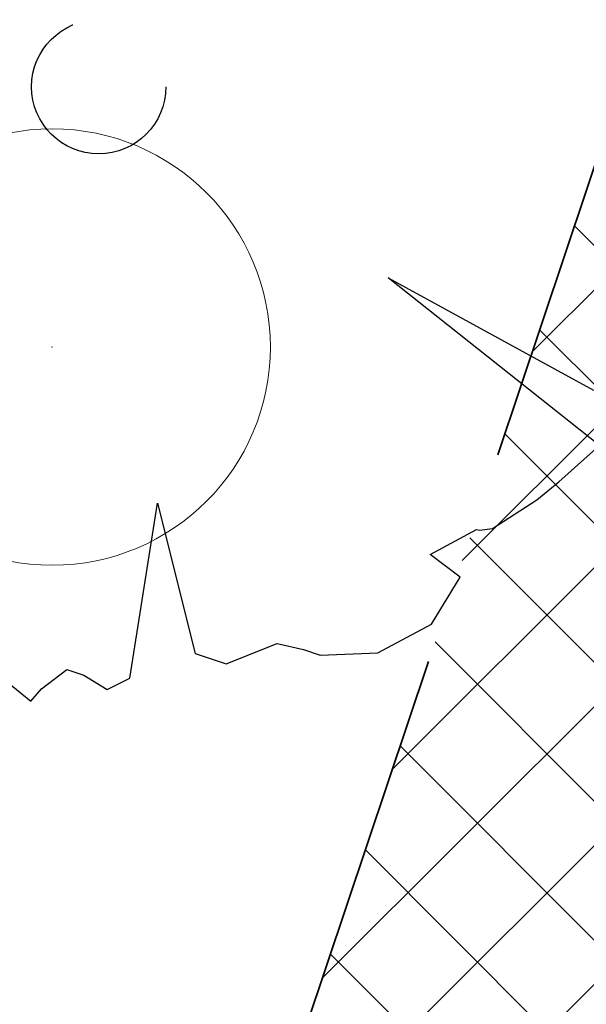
# Model space of a CAD drawing. Header units: metres. Extents: x 6599594 to 6600699, y 5687867 to 5691114.
# Tile 215 of 256: x 6599965.41 to 6599966.71, y 5688924.93 to 5688927.19. Entities that reach past the tile are written whole.
import ezdxf

# ---------------------------------------------------------------- set-up
doc = ezdxf.new("R2010")
doc.units = ezdxf.units.M
doc.header["$MEASUREMENT"] = 0
doc.linetypes.add('1', pattern=[0])
doc.linetypes.add('BUG', pattern=[1.5, 1, -0.5])
doc.layers.get('0').update_dxf_attribs({"color": 253, "linetype": 'CONTINUOUS', "lineweight": 13})
for name, color, linetype, lineweight in [('_kolor chodnik', 50, '1', 5), ('_kolor jezdnia', 4, '1', 0), ('_kolor pobocze', 211, '1', 5), ('_kolor zjazdy kostka', 7, '1', 5), ('_kolor ścieżka @ 1', 10, '1', 0), ('_nasadzenia', 72, 'BUG', 30), ('_obrzeze', 10, 'BUG', 35), ('OT_ZagospodarowanieTerenu', 7, 'CONTINUOUS', 0)]:
    doc.layers.add(name, color=color, linetype=linetype, lineweight=lineweight)
doc.layers.add('RS-drzewa projektowane', color=7, linetype='CONTINUOUS')
pattern_1 = [(45, (0, 0), (-0.1414213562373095, 0.1414213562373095), []), (135, (0, 0), (-0.1414213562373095, -0.1414213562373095), [])]

# ---------------------------------------------------------------- blocks, each defined once
blk = doc.blocks.new('d2')
at = {"layer": '_nasadzenia'}
for p, q in [((-293018.340181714, 28213.73353405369), (-293017.6313377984, 28213.34606689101)), ((-293017.6100354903, 28213.15411214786), (-293018.340181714, 28213.73353405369)), ((-293017.7507446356, 28213.02837527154), (-293017.6100354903, 28213.15411214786)), ((-293017.8259620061, 28212.96716830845), (-293017.7507446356, 28213.02837527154)), ((-293017.9794749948, 28212.86753276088), (-293017.8259620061, 28212.96716830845)), ((-293019.2314686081, 28212.35019368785), (-293019.1358041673, 28212.95519975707)), ((-293019.1358041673, 28212.95519975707), (-293019.0065527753, 28212.43629629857)), ((-293018.1946652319, 28212.7781072), (-293018.0347503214, 28212.86469208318)), ((-293018.0347503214, 28212.86469208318), (-293018.0250247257, 28212.86136913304)), ((-293018.0250247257, 28212.86136913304), (-293017.9794749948, 28212.86753276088)), ((-293018.0912527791, 28212.69932094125), (-293018.1946652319, 28212.7781072)), ((-293018.1899812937, 28212.53751388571), (-293018.0912527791, 28212.69932094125)), ((-293018.3759947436, 28212.43811947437), (-293018.1899812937, 28212.53751388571)), ((-293018.8995712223, 28212.3997438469), (-293018.7235287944, 28212.46995511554)), ((-293018.7235287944, 28212.46995511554), (-293018.6326747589, 28212.4497762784)), ((-293019.0065527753, 28212.43629629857), (-293018.8995712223, 28212.3997438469)), ((-293018.6326747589, 28212.4497762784), (-293018.5743211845, 28212.42983857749)), ((-293018.5743211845, 28212.42983857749), (-293018.3759947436, 28212.43811947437)), ((-293019.5372674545, 28212.31345305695), (-293019.4490008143, 28212.38106478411)), ((-293019.4490008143, 28212.38106478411), (-293019.3906472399, 28212.3611270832)), ((-293019.3906472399, 28212.3611270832), (-293019.3097642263, 28212.31176510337)), ((-293019.3097642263, 28212.31176510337), (-293019.2314686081, 28212.35019368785)), ((-293019.6670238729, 28212.34692369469), (-293019.5733370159, 28212.2714603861)), ((-293019.5733370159, 28212.2714603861), (-293019.5372674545, 28212.31345305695))]:
    blk.add_line(p, q, dxfattribs=at)
blk.add_circle((-293019.3393299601, 28214.3936584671), 0.2317757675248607, dxfattribs=at)
blk = doc.blocks.new('230')
at = {"color": 0, "linetype": 'Continuous', "lineweight": 18}
blk.add_circle((0, 0), 1, dxfattribs=at)

msp = doc.modelspace()

# ---------------------------------------------------------------- hatches: boundary and pattern name
at = {"layer": '_kolor chodnik'}
h = msp.add_hatch(dxfattribs=at)
h.set_pattern_fill('ANSI37', color=256, scale=1.6)
h.set_pattern_definition(pattern_1)
h.paths.add_polyline_path([(6599849.938171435, 5688542.085872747), (6599852.232147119, 5688548.938742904), (6599853.573135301, 5688548.489851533), (6599853.827082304, 5688549.248475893), (6599851.793849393, 5688549.929093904), (6599849.895278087, 5688548.982823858), (6599847.823506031, 5688542.793750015)])
edge = h.paths.add_edge_path()
edge.add_line((6600018.106075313, 5689087.454911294), (6600022.42781917, 5689091.229234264))
edge.add_line((6600022.42781917, 5689091.229234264), (6600020.233254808, 5689093.742094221))
edge.add_line((6600020.233254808, 5689093.742094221), (6600017.159471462, 5689091.057656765))
edge.add_arc((6600023.275194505, 5689085.385140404), 8.34143334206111, 137.1531558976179, 148.8016577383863)
edge.add_line((6600016.140105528, 5689089.706021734), (6600018.106075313, 5689087.454911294))
h.paths.add_polyline_path([(6600038.501784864, 5689187.59229436), (6600037.906968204, 5689187.700586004), (6600037.638296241, 5689186.224843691), (6600038.240083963, 5689186.115282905)])
h.paths.add_polyline_path([(6600069.098302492, 5689360.276020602), (6600068.321239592, 5689360.413462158), (6600068.064048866, 5689358.936495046), (6600068.836639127, 5689358.799546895)])
h.paths.add_polyline_path([(6600082.393785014, 5689362.950258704), (6600082.941124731, 5689366.103121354), (6600081.481377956, 5689366.361351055), (6600080.923159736, 5689363.210828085)])
h.paths.add_polyline_path([(6600074.022236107, 5689388.065861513), (6600072.983907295, 5689388.249860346), (6600072.723374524, 5689386.772538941), (6600073.760538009, 5689386.588865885)])
h.paths.add_polyline_path([(6600105.602402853, 5689486.45426531), (6600106.738797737, 5689489.760539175), (6600105.28818975, 5689490.281952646), (6600104.132785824, 5689486.965912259)])
h.paths.add_polyline_path([(6600132.519778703, 5689678.737346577), (6600131.636986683, 5689678.922259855), (6600131.330470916, 5689677.453953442), (6600132.212256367, 5689677.269208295)])
h.paths.add_polyline_path([(6600156.649397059, 5689798.7449027), (6600156.48800471, 5689797.95886096), (6600157.450195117, 5689797.757316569), (6600157.615023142, 5689798.542205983)])
h.paths.add_polyline_path([(6600189.055358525, 5689948.643107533), (6600187.902868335, 5689948.884512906), (6600187.600024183, 5689947.417400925), (6600188.748131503, 5689947.176379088)])
edge = h.paths.add_edge_path()
edge.add_line((6600204.459383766, 5690032.969035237), (6600204.153258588, 5690031.227801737))
edge.add_arc((6600202.328347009, 5690027.299936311), 4.331100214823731, 41.853001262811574, 65.08011546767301, ccw=False)
edge.add_arc((6600032.903931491, 5690051.979071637), 174.020003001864, 352.8070218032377, 353.495463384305)
edge.add_arc((6600202.372679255, 5690027.343587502), 5.999999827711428, 55.12102442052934, 69.64815978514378)
edge = h.paths.add_edge_path()
edge.add_line((6600205.046027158, 5690040.265402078), (6600204.972740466, 5690038.483452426))
edge.add_arc((6600203.986269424, 5690044.401803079), 5.999999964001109, 279.4630688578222, 294.9140560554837)
edge.add_line((6600206.513819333, 5690038.960158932), (6600206.607027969, 5690041.030672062))
edge.add_arc((6600203.986269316, 5690044.401803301), 4.270000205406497, 284.3702444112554, 307.86193139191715, ccw=False)
edge = h.paths.add_edge_path()
edge.add_arc((6600203.547470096, 5690044.558759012), 6.446878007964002, 324.43500910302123, 356.20133685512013, ccw=False)
edge.add_arc((6600203.986269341, 5690044.401803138), 6.000000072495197, 323.2169970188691, 357.4193489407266)
h.paths.add_polyline_path([(6600208.910055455, 5690121.713696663), (6600208.146285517, 5690121.748120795), (6600207.125602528, 5690121.794124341), (6600209.971605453, 5690121.665851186)])
edge = h.paths.add_edge_path()
edge.add_line((6600238.769818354, 5690481.648294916), (6600240.338176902, 5690490.87374652))
edge.add_line((6600240.338176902, 5690490.87374652), (6600241.251295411, 5690510.829461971))
edge.add_line((6600241.251295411, 5690510.829461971), (6600239.524022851, 5690510.928942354))
edge.add_line((6600239.524022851, 5690510.928942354), (6600238.633343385, 5690491.167757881))
edge.add_line((6600238.633343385, 5690491.167757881), (6600234.579716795, 5690467.661262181))
edge.add_line((6600234.579716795, 5690467.661262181), (6600234.449796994, 5690464.966873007))
edge.add_arc((6600242.443669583, 5690464.607462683), 8.001948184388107, 177.4256737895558, 268.2543056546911)
edge.add_line((6600242.199903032, 5690456.609228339), (6600242.216657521, 5690457.359274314))
edge.add_line((6600242.216657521, 5690457.359274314), (6600242.305257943, 5690458.836738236))
edge.add_arc((6600242.444504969, 5690464.607952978), 5.772894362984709, 177.0298084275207, 268.6178439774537, ccw=False)
edge.add_line((6600236.679365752, 5690464.907083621), (6600236.951876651, 5690470.95443634))
edge.add_line((6600236.951876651, 5690470.95443634), (6600238.15078669, 5690478.210832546))
edge.add_line((6600238.15078669, 5690478.210832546), (6600238.769818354, 5690481.648294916))
h.paths.add_polyline_path([(6600238.769818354, 5690481.648294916), (6600238.15078669, 5690478.210832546), (6600239.670056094, 5690477.930590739), (6600240.266710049, 5690481.376366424)])
edge = h.paths.add_edge_path()
edge.add_line((6600223.366500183, 5690460.339976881), (6600223.278629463, 5690457.997544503))
edge.add_arc((6600220.967166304, 5690465.656339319), 7.999999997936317, 286.7940807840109, 300.2738222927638)
edge.add_line((6600225.000231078, 5690458.747331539), (6600225.240084, 5690461.623695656))
edge.add_arc((6600221.105749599, 5690465.648640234), 5.76999998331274, 293.06724424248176, 315.7681070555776, ccw=False)
edge = h.paths.add_edge_path()
edge.add_arc((6600220.025145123, 5690444.676291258), 5.770000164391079, 37.996647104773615, 59.94382588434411, ccw=False)
edge.add_line((6600224.572175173, 5690448.22839199), (6600224.817793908, 5690451.081798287))
edge.add_arc((6600220.025145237, 5690444.676291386), 7.999999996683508, 53.19588653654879, 68.15166733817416)
edge.add_line((6600223.00235276, 5690452.101669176), (6600222.91504296, 5690449.670427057))
edge = h.paths.add_edge_path()
edge.add_arc((6600221.105749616, 5690465.648640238), 7.999999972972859, 328.0222308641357, 357.0132597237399)
edge.add_line((6600229.094882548, 5690465.23180147), (6600229.218816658, 5690467.593604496))
edge.add_line((6600229.218816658, 5690467.593604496), (6600228.218919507, 5690467.645774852))
edge.add_line((6600228.218919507, 5690467.645774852), (6600227.891778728, 5690461.411918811))
h.paths.add_polyline_path([(6600200.980142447, 5690012.236744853), (6600202.317278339, 5690011.956662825), (6600202.522293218, 5690012.935421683), (6600201.182321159, 5690013.216097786)])
h.paths.add_polyline_path([(6600196.457878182, 5689983.98337835), (6600195.202332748, 5689984.246370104), (6600194.899091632, 5689982.777335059), (6600196.150355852, 5689982.515240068)])
edge = h.paths.add_edge_path()
edge.add_line((6600112.305909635, 5689517.991018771), (6600112.691041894, 5689519.807934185))
edge.add_line((6600112.691041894, 5689519.807934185), (6600113.245521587, 5689522.423769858))
edge.add_line((6600113.245521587, 5689522.423769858), (6600111.553124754, 5689522.782507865))
edge.add_line((6600111.553124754, 5689522.782507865), (6600107.405864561, 5689503.21722655))
edge.add_line((6600107.405864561, 5689503.21722655), (6600099.494506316, 5689480.361667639))
edge.add_line((6600099.494506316, 5689480.361667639), (6600099.182814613, 5689478.891218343))
edge.add_arc((6600107.008997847, 5689477.232359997), 8.000059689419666, 168.0325629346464, 257.7529108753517)
edge.add_line((6600105.311960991, 5689469.414366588), (6600105.784990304, 5689471.593619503))
edge.add_arc((6600107.008927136, 5689477.232314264), 5.769999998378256, 168.0321375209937, 257.7533362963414, ccw=False)
edge.add_line((6600101.364343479, 5689478.42879883), (6600101.647245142, 5689479.76342708))
edge.add_line((6600101.647245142, 5689479.76342708), (6600104.132785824, 5689486.965912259))
edge.add_line((6600104.132785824, 5689486.965912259), (6600105.28818975, 5689490.281952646))
edge.add_line((6600105.28818975, 5689490.281952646), (6600108.240043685, 5689498.809726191))
edge.add_line((6600108.240043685, 5689498.809726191), (6600112.305909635, 5689517.991018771))
h.paths.add_polyline_path([(6600136.009573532, 5689645.499114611), (6600138.333647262, 5689645.012304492), (6600138.661671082, 5689646.578318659), (6600134.869459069, 5689647.372651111)])
at = {"layer": '_kolor jezdnia'}
h = msp.add_hatch(dxfattribs=at)
h.set_pattern_fill('ANSI37', color=4, scale=3.5)
h.set_pattern_definition([(45, (0, 0), (-0.3093592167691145, 0.3093592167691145), []), (135, (0, 0), (-0.3093592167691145, -0.3093592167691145), [])])
edge = h.paths.add_edge_path()
edge.add_line((6599833.066047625, 5688539.933393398), (6599850.649511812, 5688527.983462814))
edge.add_arc((6599857.337592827, 5688536.653968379), 10.95025544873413, 169.5012687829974, 232.3548431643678, ccw=False)
edge.add_arc((6599858.085851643, 5688536.618142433), 11.69295282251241, 162.2507788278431, 169.9967502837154, ccw=False)
edge.add_line((6599846.949484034, 5688540.182754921), (6599847.823506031, 5688542.793750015))
edge.add_line((6599847.823506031, 5688542.793750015), (6599849.895278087, 5688548.982823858))
edge.add_line((6599849.895278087, 5688548.982823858), (6599852.434748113, 5688556.56906746))
edge.add_line((6599852.434748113, 5688556.56906746), (6599928.48625871, 5688783.760284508))
edge.add_line((6599928.48625871, 5688783.760284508), (6599931.025728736, 5688791.34652811))
edge.add_line((6599931.025728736, 5688791.34652811), (6599996.657773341, 5688987.411326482))
edge.add_line((6599996.657773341, 5688987.411326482), (6599999.197243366, 5688994.997570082))
edge.add_line((6599999.197243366, 5688994.997570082), (6600021.930100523, 5689062.908193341))
edge.add_line((6600021.930100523, 5689062.908193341), (6600017.620224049, 5689067.371531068))
edge.add_line((6600017.620224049, 5689067.371531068), (6600016.714558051, 5689064.654078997))
edge.add_line((6600016.714558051, 5689064.654078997), (6600012.423620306, 5689051.835617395))
edge.add_line((6600012.423620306, 5689051.835617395), (6600009.884150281, 5689044.249373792))
edge.add_line((6600009.884150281, 5689044.249373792), (6599977.53516164, 5688947.612159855))
edge.add_line((6599977.53516164, 5688947.612159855), (6599974.995691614, 5688940.025916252))
edge.add_line((6599974.995691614, 5688940.025916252), (6599942.096912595, 5688841.746295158))
edge.add_line((6599942.096912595, 5688841.746295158), (6599939.557442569, 5688834.160051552))
edge.add_line((6599939.557442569, 5688834.160051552), (6599882.679288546, 5688664.246042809))
edge.add_line((6599882.679288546, 5688664.246042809), (6599880.139818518, 5688656.659799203))
edge.add_line((6599880.139818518, 5688656.659799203), (6599852.46454386, 5688573.984527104))
edge.add_line((6599852.46454386, 5688573.984527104), (6599842.470137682, 5688544.127903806))
edge.add_arc((6599835.706422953, 5688546.652910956), 7.219660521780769, 248.5480913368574, 339.52856074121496, ccw=False)
h.paths.add_polyline_path([(6600044.653202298, 5689172.271628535), (6600046.276244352, 5689181.431901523), (6600047.759199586, 5689189.801539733), (6600051.0603021, 5689208.432603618), (6600052.368792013, 5689215.817578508), (6600054.808584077, 5689229.587499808), (6600056.11707399, 5689236.972474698), (6600057.346666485, 5689243.912161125), (6600058.655146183, 5689251.297078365), (6600058.831439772, 5689252.292060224), (6600060.098987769, 5689259.445963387), (6600060.139929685, 5689259.677035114), (6600061.407468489, 5689266.830886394), (6600072.329030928, 5689328.470998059), (6600073.637511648, 5689335.855921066), (6600077.337304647, 5689356.73715072), (6600078.820259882, 5689365.106788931), (6600081.142794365, 5689378.214921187), (6600082.538516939, 5689386.092227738), (6600095.187867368, 5689457.483787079), (6600091.082877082, 5689465.8405575), (6600089.043088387, 5689454.328211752), (6600087.870641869, 5689447.711051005), (6600087.560133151, 5689445.958573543), (6600086.562151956, 5689440.326076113), (6600082.433200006, 5689417.022719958), (6600080.95024477, 5689408.65308175), (6600077.202698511, 5689387.502337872), (6600075.719743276, 5689379.132699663), (6600073.469199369, 5689366.430874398), (6600071.986244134, 5689358.061236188), (6600069.98686466, 5689346.776955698), (6600068.591142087, 5689338.899649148), (6600065.559290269, 5689321.78820693), (6600064.163567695, 5689313.910900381), (6600059.719426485, 5689288.828650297), (6600058.323703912, 5689280.951343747), (6600057.563846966, 5689276.662793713), (6600056.168124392, 5689268.785487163), (6600054.804920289, 5689261.091711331), (6600053.409197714, 5689253.21440478), (6600053.264817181, 5689252.399536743), (6600051.869094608, 5689244.522230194), (6600051.183555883, 5689240.653124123), (6600049.787833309, 5689232.775817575), (6600046.593849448, 5689214.749319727), (6600045.198126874, 5689206.872013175), (6600044.41754409, 5689202.466488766), (6600042.934588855, 5689194.096850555), (6600036.429952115, 5689157.38538759), (6600034.946996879, 5689149.01574938), (6600030.579776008, 5689124.367629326), (6600027.529365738, 5689107.151445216), (6600024.895072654, 5689094.014582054), (6600030.583685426, 5689094.264316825), (6600032.945013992, 5689106.191885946), (6600043.170247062, 5689163.901990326)])
edge = h.paths.add_edge_path()
edge.add_line((6600111.106812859, 5689535.144351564), (6600111.256844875, 5689535.85214863))
edge.add_line((6600111.256844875, 5689535.85214863), (6600112.915748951, 5689543.678261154))
edge.add_line((6600112.915748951, 5689543.678261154), (6600117.304772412, 5689564.384094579))
edge.add_line((6600117.304772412, 5689564.384094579), (6600119.067357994, 5689572.699339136))
edge.add_line((6600119.067357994, 5689572.699339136), (6600120.087667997, 5689577.512794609))
edge.add_line((6600120.087667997, 5689577.512794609), (6600121.642890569, 5689584.849775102))
edge.add_line((6600121.642890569, 5689584.849775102), (6600128.436769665, 5689616.900852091))
edge.add_line((6600128.436769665, 5689616.900852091), (6600129.991992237, 5689624.237832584))
edge.add_line((6600129.991992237, 5689624.237832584), (6600132.660554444, 5689636.827148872))
edge.add_line((6600132.660554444, 5689636.827148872), (6600133.208838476, 5689639.444704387))
edge.add_line((6600133.208838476, 5689639.444704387), (6600134.848957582, 5689647.274775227))
edge.add_line((6600134.848957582, 5689647.274775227), (6600138.97649476, 5689666.979995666))
edge.add_line((6600138.97649476, 5689666.979995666), (6600140.51410642, 5689674.320687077))
edge.add_line((6600140.51410642, 5689674.320687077), (6600145.209128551, 5689696.735129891))
edge.add_line((6600145.209128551, 5689696.735129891), (6600146.746740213, 5689704.075821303))
edge.add_line((6600146.746740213, 5689704.075821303), (6600151.462308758, 5689726.588354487))
edge.add_line((6600151.462308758, 5689726.588354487), (6600152.999920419, 5689733.929045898))
edge.add_line((6600152.999920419, 5689733.929045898), (6600155.244070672, 5689744.642813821))
edge.add_line((6600155.244070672, 5689744.642813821), (6600156.781682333, 5689751.983505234))
edge.add_line((6600156.781682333, 5689751.983505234), (6600161.635515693, 5689775.156126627))
edge.add_line((6600161.635515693, 5689775.156126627), (6600163.378142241, 5689783.475576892))
edge.add_line((6600163.378142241, 5689783.475576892), (6600163.850769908, 5689785.731942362))
edge.add_line((6600163.850769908, 5689785.731942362), (6600167.028500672, 5689800.902704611))
edge.add_line((6600167.028500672, 5689800.902704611), (6600179.49088801, 5689860.399222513))
edge.add_line((6600179.49088801, 5689860.399222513), (6600181.233514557, 5689868.718672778))
edge.add_line((6600181.233514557, 5689868.718672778), (6600181.84713393, 5689871.648144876))
edge.add_line((6600181.84713393, 5689871.648144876), (6600183.384745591, 5689878.988836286))
edge.add_line((6600183.384745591, 5689878.988836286), (6600184.935818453, 5689886.393792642))
edge.add_line((6600184.935818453, 5689886.393792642), (6600186.575937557, 5689894.223863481))
edge.add_line((6600186.575937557, 5689894.223863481), (6600194.05133812, 5689929.912074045))
edge.add_line((6600194.05133812, 5689929.912074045), (6600195.691457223, 5689937.742144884))
edge.add_line((6600195.691457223, 5689937.742144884), (6600202.915799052, 5689972.231779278))
edge.add_line((6600202.915799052, 5689972.231779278), (6600204.555918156, 5689980.061850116))
edge.add_line((6600204.555918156, 5689980.061850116), (6600206.062781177, 5689987.255744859))
edge.add_line((6600206.062781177, 5689987.255744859), (6600207.702900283, 5689995.085815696))
edge.add_line((6600207.702900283, 5689995.085815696), (6600210.232559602, 5690007.162628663))
edge.add_line((6600210.232559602, 5690007.162628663), (6600211.694938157, 5690014.144150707))
edge.add_arc((6600028.177652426, 5690052.584442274), 187.5000004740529, 348.1696294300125, 357.4195276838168)
edge.add_line((6600215.487522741, 5690044.142720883), (6600208.310270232, 5690026.480446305))
edge.add_arc((6600032.903933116, 5690051.97907145), 177.2500013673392, 348.1696294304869, 351.7289130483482, ccw=False)
edge.add_line((6600206.38894146, 5690015.640182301), (6600205.966941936, 5690013.625519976))
edge.add_line((6600205.966941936, 5690013.625519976), (6600204.326822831, 5690005.795449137))
edge.add_line((6600204.326822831, 5690005.795449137), (6600197.076961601, 5689971.183982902))
edge.add_line((6600197.076961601, 5689971.183982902), (6600195.334335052, 5689962.864532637))
edge.add_line((6600195.334335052, 5689962.864532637), (6600193.44722506, 5689953.855305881))
edge.add_line((6600193.44722506, 5689953.855305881), (6600191.909227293, 5689946.512771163))
edge.add_line((6600191.909227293, 5689946.512771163), (6600185.496844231, 5689915.899498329))
edge.add_line((6600185.496844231, 5689915.899498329), (6600183.856521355, 5689908.068454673))
edge.add_line((6600183.856521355, 5689908.068454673), (6600182.066605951, 5689899.523243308))
edge.add_line((6600182.066605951, 5689899.523243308), (6600180.32407057, 5689891.204228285))
edge.add_line((6600180.32407057, 5689891.204228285), (6600174.320344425, 5689862.541919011))
edge.add_line((6600174.320344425, 5689862.541919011), (6600172.577809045, 5689854.222903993))
edge.add_line((6600172.577809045, 5689854.222903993), (6600163.663810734, 5689811.666703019))
edge.add_line((6600163.663810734, 5689811.666703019), (6600162.023782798, 5689803.837067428))
edge.add_line((6600162.023782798, 5689803.837067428), (6600160.924220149, 5689798.587659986))
edge.add_line((6600160.924220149, 5689798.587659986), (6600159.279208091, 5689790.734229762))
edge.add_line((6600159.279208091, 5689790.734229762), (6600157.107250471, 5689780.365115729))
edge.add_line((6600157.107250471, 5689780.365115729), (6600155.462238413, 5689772.511685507))
edge.add_line((6600155.462238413, 5689772.511685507), (6600153.380318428, 5689762.572418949))
edge.add_line((6600153.380318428, 5689762.572418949), (6600151.735124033, 5689754.718118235))
edge.add_line((6600151.735124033, 5689754.718118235), (6600148.586504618, 5689739.686336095))
edge.add_line((6600148.586504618, 5689739.686336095), (6600146.885007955, 5689731.563243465))
edge.add_line((6600146.885007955, 5689731.563243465), (6600141.75088822, 5689707.052510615))
edge.add_line((6600141.75088822, 5689707.052510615), (6600140.110896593, 5689699.223048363))
edge.add_line((6600140.110896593, 5689699.223048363), (6600133.483561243, 5689667.583574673))
edge.add_line((6600133.483561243, 5689667.583574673), (6600131.860394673, 5689659.834436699))
edge.add_line((6600131.860394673, 5689659.834436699), (6600131.740984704, 5689659.26436315))
edge.add_line((6600131.740984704, 5689659.26436315), (6600130.117814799, 5689651.515209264))
edge.add_line((6600130.117814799, 5689651.515209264), (6600127.27873359, 5689637.961189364))
edge.add_line((6600127.27873359, 5689637.961189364), (6600126.924568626, 5689636.290366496))
edge.add_line((6600126.924568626, 5689636.290366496), (6600125.166244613, 5689627.995226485))
edge.add_line((6600125.166244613, 5689627.995226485), (6600118.009503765, 5689594.232298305))
edge.add_line((6600118.009503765, 5689594.232298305), (6600116.25117975, 5689585.937158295))
edge.add_line((6600116.25117975, 5689585.937158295), (6600113.665314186, 5689573.737975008))
edge.add_line((6600113.665314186, 5689573.737975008), (6600111.898534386, 5689565.402943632))
edge.add_line((6600111.898534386, 5689565.402943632), (6600104.889982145, 5689532.339115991))
edge.add_line((6600104.889982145, 5689532.339115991), (6600103.22663594, 5689524.492047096))
edge.add_line((6600103.22663594, 5689524.492047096), (6600096.623876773, 5689493.342605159))
edge.add_line((6600096.623876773, 5689493.342605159), (6600094.968986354, 5689485.535427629))
edge.add_line((6600094.968986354, 5689485.535427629), (6600094.300101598, 5689482.379870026))
edge.add_line((6600094.300101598, 5689482.379870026), (6600099.182814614, 5689478.891218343))
edge.add_line((6600099.182814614, 5689478.891218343), (6600099.494506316, 5689480.361667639))
edge.add_line((6600099.494506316, 5689480.361667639), (6600111.106812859, 5689535.144351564))
edge = h.paths.add_edge_path()
edge.add_arc((6600239.213891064, 5690851.400367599), 10.00000000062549, -2.8342403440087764, 76.13703556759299, ccw=False)
edge.add_line((6600249.201658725, 5690850.905901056), (6600249.082723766, 5690848.503524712))
edge.add_line((6600249.082723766, 5690848.503524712), (6600247.016487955, 5690806.767468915))
edge.add_line((6600247.016487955, 5690806.767468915), (6600246.092398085, 5690789.152178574))
edge.add_line((6600246.092398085, 5690789.152178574), (6600233.768116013, 5690572.015170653))
edge.add_line((6600233.768116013, 5690572.015170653), (6600228.959056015, 5690465.296202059))
edge.add_line((6600228.959056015, 5690465.296202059), (6600234.588724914, 5690465.017134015))
edge.add_line((6600234.588724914, 5690465.017134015), (6600239.262540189, 5690571.767576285))
edge.add_line((6600239.262540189, 5690571.767576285), (6600252.50503885, 5690806.400146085))
edge.add_line((6600252.50503885, 5690806.400146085), (6600254.569211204, 5690848.094521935))
edge.add_arc((6600262.559425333, 5690847.6989487), 7.999999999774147, 76.13703557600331, 177.1657596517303, ccw=False)
edge.add_line((6600264.476229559, 5690855.465921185), (6600241.609896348, 5690861.109083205))
edge = h.paths.add_edge_path()
edge.add_line((6600250.031475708, 5690451.625307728), (6600250.231741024, 5690455.772579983))
edge.add_line((6600250.231741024, 5690455.772579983), (6600246.257763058, 5690456.417303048))
edge.add_line((6600246.257763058, 5690456.417303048), (6600242.171761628, 5690456.61060902))
edge.add_arc((6600242.563100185, 5690464.586983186), 7.985968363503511, 176.9123644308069, 267.1911945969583, ccw=False)
edge.add_line((6600234.588724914, 5690465.017134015), (6600228.959056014, 5690465.296202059))
edge.add_arc((6600220.965133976, 5690465.657286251), 8.002072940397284, 267.8289300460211, 357.413716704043, ccw=False)
edge.add_line((6600220.661989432, 5690457.660957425), (6600212.406915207, 5690458.119572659))
edge.add_line((6600212.406915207, 5690458.119572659), (6600208.431872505, 5690457.817501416))
edge.add_line((6600208.431872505, 5690457.817501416), (6600208.233912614, 5690454.548331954))
edge.add_line((6600208.233912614, 5690454.548331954), (6600212.129565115, 5690453.127270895))
edge.add_line((6600212.129565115, 5690453.127270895), (6600218.640548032, 5690452.76554962))
edge.add_line((6600218.640548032, 5690452.76554962), (6600216.486747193, 5690452.885205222))
edge.add_line((6600216.486747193, 5690452.885205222), (6600220.468905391, 5690452.663974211))
edge.add_arc((6600220.025145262, 5690444.676291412), 7.99999997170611, -0.3386579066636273, 86.8201700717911, ccw=False)
edge.add_line((6600228.025005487, 5690444.629006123), (6600227.803602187, 5690439.649256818))
edge.add_line((6600227.803602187, 5690439.649256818), (6600226.885525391, 5690435.936828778))
edge.add_line((6600226.885525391, 5690435.936828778), (6600225.534849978, 5690405.967249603))
edge.add_line((6600225.534849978, 5690405.967249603), (6600226.115199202, 5690402.187514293))
edge.add_line((6600226.115199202, 5690402.187514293), (6600213.445139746, 5690121.008786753))
edge.add_line((6600213.445139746, 5690121.008786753), (6600213.352800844, 5690118.960058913))
edge.add_line((6600213.352800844, 5690118.960058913), (6600209.980184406, 5690044.131649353))
edge.add_arc((6600203.98626942, 5690044.401803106), 5.999999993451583, 257.4162346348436, 357.41934921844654, ccw=False)
edge.add_line((6600202.679069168, 5690038.545931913), (6600201.589735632, 5690033.666039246))
edge.add_line((6600201.589735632, 5690033.666039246), (6600203.67987942, 5690033.199458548))
edge.add_arc((6600202.372679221, 5690027.343587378), 5.999999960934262, -8.27108729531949, 77.41623506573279, ccw=False)
edge.add_line((6600208.310270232, 5690026.480446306), (6600215.487522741, 5690044.142720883))
edge.add_line((6600215.487522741, 5690044.142720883), (6600216.199687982, 5690059.9446614))
edge.add_line((6600216.199687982, 5690059.9446614), (6600216.537356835, 5690067.437056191))
edge.add_line((6600216.537356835, 5690067.437056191), (6600223.893528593, 5690230.66011469))
edge.add_line((6600223.893528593, 5690230.66011469), (6600224.231197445, 5690238.152509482))
edge.add_line((6600224.231197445, 5690238.152509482), (6600233.507835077, 5690443.987992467))
edge.add_arc((6600241.499722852, 5690443.627812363), 7.999999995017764, 87.29208981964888, 177.4195277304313, ccw=False)
edge.add_line((6600241.877677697, 5690451.618879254), (6600246.021541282, 5690451.422886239))
edge.add_line((6600246.021541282, 5690451.422886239), (6600246.427694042, 5690451.44338883))
edge.add_line((6600246.427694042, 5690451.44338883), (6600246.79397003, 5690451.461878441))
edge.add_line((6600246.79397003, 5690451.461878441), (6600250.031475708, 5690451.625307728))
edge = h.paths.add_edge_path()
edge.add_line((6600007.33756506, 5689086.20374581), (6600006.980466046, 5689080.740822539))
edge.add_line((6600006.980466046, 5689080.740822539), (6600007.229745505, 5689080.720859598))
edge.add_line((6600007.229745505, 5689080.720859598), (6600008.093335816, 5689080.601653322))
edge.add_line((6600008.093335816, 5689080.601653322), (6600008.702681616, 5689080.53831051))
edge.add_arc((6600008.140193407, 5689070.554142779), 9.999999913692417, -18.557800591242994, 86.77547804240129, ccw=False)
edge.add_line((6600017.620224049, 5689067.371531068), (6600021.930100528, 5689062.908193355))
edge.add_arc((6599734.83819726, 5689159.011261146), 302.7499967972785, 341.4922000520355, 343.8640860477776)
edge.add_arc((6600034.895369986, 5689072.315877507), 9.581213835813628, 98.63328270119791, 164.5273290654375, ccw=False)
edge.add_line((6600033.457137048, 5689081.788529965), (6600033.832640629, 5689081.798737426))
edge.add_line((6600033.832640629, 5689081.798737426), (6600034.422462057, 5689082.05700874))
edge.add_line((6600034.422462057, 5689082.05700874), (6600036.833623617, 5689082.139040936))
edge.add_line((6600036.833623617, 5689082.139040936), (6600036.730225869, 5689087.148851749))
edge.add_line((6600036.730225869, 5689087.148851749), (6600036.579860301, 5689087.134303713))
edge.add_arc((6600036.479565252, 5689093.136286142), 6.002820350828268, 169.1687651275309, 270.9573417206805, ccw=False)
edge.add_line((6600030.583685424, 5689094.264316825), (6600024.895072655, 5689094.014582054))
edge.add_arc((6600015.200558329, 5689096.162123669), 9.929528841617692, 271.0943432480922, 347.5094668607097, ccw=False)
edge.add_arc((6600014.909438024, 5689089.646776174), 3.446070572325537, 264.4236009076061, 278.0194998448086, ccw=False)
edge.add_line((6600014.574573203, 5689086.217014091), (6600014.299554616, 5689086.232508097))
edge.add_line((6600014.299554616, 5689086.232508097), (6600010.474232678, 5689086.448019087))
edge.add_line((6600010.474232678, 5689086.448019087), (6600007.33756506, 5689086.20374581))
edge = h.paths.add_edge_path()
edge.add_line((6600105.490725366, 5689463.953528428), (6600106.927559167, 5689464.047234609))
edge.add_line((6600106.927559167, 5689464.047234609), (6600107.835, 5689468.66))
edge.add_line((6600107.835, 5689468.66), (6600105.311960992, 5689469.414366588))
edge.add_arc((6600107.008997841, 5689477.232359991), 8.000059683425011, 168.0325628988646, 257.75291091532, ccw=False)
edge.add_line((6600099.182814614, 5689478.891218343), (6600094.300101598, 5689482.379870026))
edge.add_arc((6600586.245114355, 5689378.104238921), 502.8750369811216, 168.032376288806, 169.9522165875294)
edge.add_line((6600091.082877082, 5689465.8405575), (6600095.187867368, 5689457.483787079))
edge.add_arc((6600103.065173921, 5689456.088064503), 8.000000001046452, 77.7533362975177, 169.9524553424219, ccw=False)
edge.add_line((6600104.762140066, 5689463.906012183), (6600105.490725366, 5689463.953528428))
at = {"layer": '_kolor pobocze'}
h = msp.add_hatch(dxfattribs=at)
h.set_pattern_fill('ANSI37', color=256, scale=1.6)
h.set_pattern_definition(pattern_1)
edge = h.paths.add_edge_path()
edge.add_line((6600035.926965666, 5689101.569442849), (6600036.046865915, 5689102.311543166))
edge.add_arc((6600058.171848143, 5689233.778275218), 133.3154772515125, 259.4578941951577, 260.4470163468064, ccw=False)
edge.add_line((6600033.780707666, 5689102.713067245), (6600032.142559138, 5689101.847662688))
edge.add_arc((6599734.838175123, 5689159.011266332), 302.7500195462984, 347.6801154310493, 349.11639019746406, ccw=False)
edge.add_arc((6600036.478170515, 5689093.133441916), 6.000000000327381, 167.68011541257, 271.5571101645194)
edge.add_line((6600036.64121064, 5689087.1356575), (6600036.730491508, 5689087.137804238))
edge.add_line((6600036.730491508, 5689087.137804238), (6600036.712463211, 5689087.887583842))
edge.add_line((6600036.712463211, 5689087.887583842), (6600036.559840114, 5689087.884077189))
edge.add_arc((6600036.482532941, 5689093.14290691), 5.259397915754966, 170.6455005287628, 270.8422131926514, ccw=False)
edge.add_arc((6600545.796425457, 5688991.216220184), 524.6691769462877, 167.9170060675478, 168.7028219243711, ccw=False)
edge.add_line((6600032.751078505, 5689101.044345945), (6600034.011432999, 5689101.917298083))
edge.add_line((6600034.011432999, 5689101.917298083), (6600035.926965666, 5689101.569442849))
edge = h.paths.add_edge_path()
edge.add_line((6600002.828843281, 5688994.032881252), (6600003.066918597, 5688994.74409159))
edge.add_line((6600003.066918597, 5688994.74409159), (6600001.227880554, 5688995.359703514))
edge.add_line((6600001.227880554, 5688995.359703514), (6600000.55876659, 5688996.702196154))
edge.add_line((6600000.55876659, 5688996.702196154), (6600022.641310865, 5689062.67011804))
edge.add_arc((6599734.838193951, 5689159.011262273), 303.5000002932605, 341.4922000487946, 343.8640860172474)
edge.add_arc((6600035.267451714, 5689072.092773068), 9.250000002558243, 91.55711016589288, 163.8640860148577, ccw=False)
edge.add_line((6600035.016098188, 5689081.339357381), (6600036.868703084, 5689081.389717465))
edge.add_line((6600036.868703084, 5689081.389717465), (6600036.850674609, 5689082.139504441))
edge.add_line((6600036.850674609, 5689082.139504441), (6600034.99571817, 5689082.089080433))
edge.add_arc((6600035.267451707, 5689072.092773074), 9.999999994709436, 91.55711014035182, 163.8640860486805)
edge.add_arc((6599734.838192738, 5689159.011262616), 302.7500015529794, 341.4922000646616, 343.8640860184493, ccw=False)
edge.add_line((6600021.930100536, 5689062.908193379), (6599999.748942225, 5688996.645678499))
edge.add_line((6599999.748942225, 5688996.645678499), (6600000.695212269, 5688994.747107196))
edge.add_line((6600000.695212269, 5688994.747107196), (6600002.828843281, 5688994.032881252))
h.paths.add_polyline_path([(6599971.7492186, 5688907.297112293), (6599971.084233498, 5688908.631320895), (6599997.822068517, 5688988.526766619), (6599999.164561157, 5688989.195880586), (6600001.003599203, 5688988.580268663), (6600001.241674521, 5688989.291479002), (6599999.108043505, 5688990.005704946), (6599997.209472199, 5688989.059434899), (6599970.270280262, 5688908.583087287), (6599971.216550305, 5688906.684515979), (6599973.350181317, 5688905.970290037), (6599973.588256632, 5688906.681500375)])
h.paths.add_polyline_path([(6599932.504667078, 5688790.060553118), (6599931.835553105, 5688791.403045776), (6599968.343406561, 5688900.4641754), (6599969.685899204, 5688901.133289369), (6599971.524937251, 5688900.517677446), (6599971.763012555, 5688901.228887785), (6599969.629381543, 5688901.94311373), (6599967.730810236, 5688900.996843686), (6599931.025728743, 5688791.34652811), (6599931.971998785, 5688789.447956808), (6599934.105629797, 5688788.73373086), (6599934.343705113, 5688789.4449412)])
at = {"layer": '_kolor zjazdy kostka'}
h = msp.add_hatch(dxfattribs=at)
h.set_pattern_fill('ANSI37', color=256, scale=1.6)
h.set_pattern_definition(pattern_1)
h.paths.add_polyline_path([(6600244.137440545, 5690813.934732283), (6600242.369522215, 5690814.022127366), (6600242.097568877, 5690808.528921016), (6600243.865482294, 5690808.441426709)])
h.paths.add_polyline_path([(6600247.012128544, 5690806.679412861), (6600247.442736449, 5690815.377295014), (6600247.393289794, 5690814.378518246), (6600247.113277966, 5690808.722537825)])
h.paths.add_polyline_path([(6600242.297085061, 5690788.088808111), (6600240.958726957, 5690788.155683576), (6600240.648818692, 5690782.664569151), (6600241.987258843, 5690782.599147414)])
h.paths.add_polyline_path([(6600245.558275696, 5690780.919298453), (6600246.037231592, 5690789.405686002), (6600244.985820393, 5690788.453468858), (6600244.612601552, 5690781.981345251)])
h.paths.add_polyline_path([(6600241.348405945, 5690723.711515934), (6600242.272017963, 5690722.691689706), (6600242.749709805, 5690731.155680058), (6600241.698138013, 5690730.203317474), (6600241.472690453, 5690726.27550499)])
h.paths.add_polyline_path([(6600225.772794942, 5690394.589141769), (6600224.731429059, 5690393.637598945), (6600224.461246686, 5690387.644646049), (6600225.412923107, 5690386.603142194)])
h.paths.add_polyline_path([(6600223.012390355, 5690333.280720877), (6600223.372595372, 5690341.272607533), (6600222.32835346, 5690340.318436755), (6600222.058239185, 5690334.324941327)])
h.paths.add_polyline_path([(6600215.496388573, 5690166.390602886), (6600215.856593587, 5690174.382489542), (6600214.812834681, 5690173.428760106), (6600214.542018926, 5690167.435062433)])
h.paths.add_polyline_path([(6600212.446537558, 5690121.053392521), (6600213.399499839, 5690120.010473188), (6600213.788744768, 5690128.503024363), (6600212.745135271, 5690127.54943145)])
h.paths.add_polyline_path([(6600209.977420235, 5690121.665589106), (6600210.225142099, 5690127.162117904), (6600207.346107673, 5690127.291879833), (6600207.119593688, 5690121.794395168)])
h.paths.add_polyline_path([(6600207.950178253, 5690070.725854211), (6600204.880846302, 5690070.828947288), (6600204.643784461, 5690065.333808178), (6600207.702521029, 5690065.204598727)])
h.paths.add_polyline_path([(6600200.981479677, 5690012.236464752), (6600199.969248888, 5690007.339980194), (6600201.282587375, 5690007.064882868), (6600202.31726072, 5690011.956666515)])
h.paths.add_polyline_path([(6600193.613960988, 5689970.406358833), (6600192.398010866, 5689970.660657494), (6600191.286205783, 5689965.274578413), (6600192.486379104, 5689965.023185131)])
h.paths.add_polyline_path([(6600189.061271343, 5689948.671423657), (6600189.98413328, 5689953.050774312), (6600188.818902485, 5689953.32186217), (6600187.908781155, 5689948.91282903)])
h.paths.add_polyline_path([(6600180.976201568, 5689915.317449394), (6600179.952861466, 5689910.421322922), (6600181.008474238, 5689910.200199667), (6600182.033843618, 5689915.09540201)])
h.paths.add_polyline_path([(6600176.508279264, 5689893.538690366), (6600177.476023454, 5689893.335973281), (6600178.603605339, 5689898.719146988), (6600177.636002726, 5689898.922290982)])
h.paths.add_polyline_path([(6600179.28182965, 5689859.401159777), (6600180.522246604, 5689860.211927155), (6600181.057490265, 5689860.561775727), (6600183.598022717, 5689860.029600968), (6600184.726606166, 5689865.412570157), (6600182.186324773, 5689865.943033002), (6600181.604764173, 5689866.832779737), (6600181.024456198, 5689867.720610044)])
h.paths.add_polyline_path([(6600160.200810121, 5689810.862606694), (6600159.232772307, 5689811.065842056), (6600158.207991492, 5689806.171529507), (6600159.175735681, 5689805.968812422)])
h.paths.add_polyline_path([(6600156.49391753, 5689797.987177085), (6600155.463416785, 5689793.068691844), (6600156.431160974, 5689792.865974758), (6600157.461419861, 5689797.784520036)])
edge = h.paths.add_edge_path()
edge.add_arc((6600173.111981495, 5689800.679690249), 5.999999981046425, 204.673115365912, 239.5411154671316, ccw=False)
edge.add_arc((6600173.162096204, 5689800.685330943), 6.047914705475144, 168.3203586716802, 204.5234866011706, ccw=False)
edge.add_line((6600167.239404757, 5689801.9096668), (6600163.651667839, 5689784.781499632))
edge.add_arc((6600169.524220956, 5689783.551410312), 5.999999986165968, 139.2146049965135, 168.1696294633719, ccw=False)
edge.add_arc((6600169.524220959, 5689783.551410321), 5.999999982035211, 96.80962310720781, 139.2146050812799, ccw=False)
edge.add_line((6600168.812796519, 5689789.509083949), (6600170.070461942, 5689795.507731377))
h.paths.add_polyline_path([(6600163.526364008, 5689776.866746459), (6600166.051243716, 5689776.337874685), (6600167.179826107, 5689781.720838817), (6600164.653945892, 5689782.249920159), (6600163.941148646, 5689783.340449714), (6600163.493329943, 5689784.025580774), (6600161.750703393, 5689775.706130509), (6600162.438017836, 5689776.155376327)])
h.paths.add_polyline_path([(6600152.614191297, 5689774.643430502), (6600153.639138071, 5689779.536616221), (6600152.646757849, 5689779.744928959), (6600151.646447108, 5689774.846147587)])
h.paths.add_polyline_path([(6600150.121074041, 5689767.466820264), (6600148.177624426, 5689758.16795459), (6600149.115997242, 5689757.971390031), (6600151.066362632, 5689767.268392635)])
h.paths.add_polyline_path([(6600142.970741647, 5689739.332500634), (6600141.888449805, 5689734.142420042), (6600144.036614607, 5689733.695518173), (6600145.123068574, 5689738.882330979)])
h.paths.add_polyline_path([(6600136.256357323, 5689701.052153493), (6600137.154085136, 5689700.864096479), (6600138.287960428, 5689706.274871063), (6600137.386492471, 5689706.464182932)])
h.paths.add_polyline_path([(6600130.081494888, 5689667.099389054), (6600129.212847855, 5689667.281639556), (6600128.083282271, 5689661.898895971), (6600128.953953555, 5689661.716447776)])
h.paths.add_polyline_path([(6600128.397394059, 5689659.030340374), (6600127.554144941, 5689659.207226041), (6600126.49340855, 5689653.810049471), (6600127.269860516, 5689653.647397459)])
h.paths.add_polyline_path([(6600134.990411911, 5689640.633636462), (6600137.30714639, 5689640.148363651), (6600138.339560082, 5689645.040620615), (6600136.015486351, 5689645.500958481), (6600135.435178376, 5689646.388788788), (6600134.8548704, 5689647.276619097), (6600133.214751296, 5689639.446548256), (6600134.102581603, 5689640.026856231)])
h.paths.add_polyline_path([(6600122.164164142, 5689634.294831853), (6600121.024067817, 5689628.914244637), (6600122.015114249, 5689628.705875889), (6600123.155614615, 5689634.086346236)])
h.paths.add_polyline_path([(6600114.54207576, 5689593.450769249), (6600113.493359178, 5689593.398339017), (6600112.364315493, 5689588.045694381), (6600113.29076438, 5689587.54753241)])
h.paths.add_polyline_path([(6600110.194543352, 5689572.941097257), (6600109.20781945, 5689573.148880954), (6600108.067717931, 5689567.768269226), (6600109.05014319, 5689567.535215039)])
h.paths.add_polyline_path([(6600119.083213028, 5689565.540446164), (6600119.089125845, 5689565.542290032), (6600121.462438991, 5689565.065690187), (6600122.598093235, 5689570.447168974), (6600120.229622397, 5689570.949214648), (6600119.651446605, 5689571.8119627), (6600119.073270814, 5689572.727655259), (6600117.310757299, 5689564.412754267)])
h.paths.add_polyline_path([(6600101.698666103, 5689532.937884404), (6600100.730666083, 5689533.141679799), (6600099.694214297, 5689528.250234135), (6600100.669121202, 5689528.045267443)])
h.paths.add_polyline_path([(6600094.064021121, 5689496.827028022), (6600093.080194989, 5689497.033910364), (6600092.036590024, 5689492.143967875), (6600093.038865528, 5689491.933250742)])
h.paths.add_polyline_path([(6600083.709836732, 5689453.74980843), (6600082.738586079, 5689448.336231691), (6600084.647281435, 5689448.027407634), (6600085.606840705, 5689453.416583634)])
h.paths.add_polyline_path([(6600084.434394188, 5689446.82589514), (6600083.348896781, 5689447.018140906), (6600082.567374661, 5689442.58660872), (6600083.649300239, 5689442.394910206)])
h.paths.add_polyline_path([(6600078.04194071, 5689410.721110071), (6600078.996952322, 5689416.137564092), (6600078.054833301, 5689416.304853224), (6600077.111232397, 5689410.886043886)])
h.paths.add_polyline_path([(6600072.911565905, 5689386.768652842), (6600071.960466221, 5689381.312635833), (6600072.800073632, 5689381.16322159), (6600073.766450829, 5689386.590709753)])
h.paths.add_polyline_path([(6600082.887400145, 5689379.432062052), (6600085.278102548, 5689379.03494316), (6600086.160383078, 5689383.956496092), (6600083.759726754, 5689384.355378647), (6600083.152078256, 5689385.224725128), (6600082.544429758, 5689386.094071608), (6600081.148707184, 5689378.216765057), (6600082.018053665, 5689378.824413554)])
h.paths.add_polyline_path([(6600080.731401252, 5689363.247695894), (6600080.041469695, 5689363.369939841), (6600079.433821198, 5689364.239286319), (6600078.8261727, 5689365.1086328), (6600077.343217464, 5689356.73899459), (6600078.212563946, 5689357.346643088), (6600079.081910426, 5689357.954291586), (6600081.429189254, 5689357.564866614), (6600082.388748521, 5689362.980514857)])
h.paths.add_polyline_path([(6600069.104215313, 5689360.304336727), (6600070.063917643, 5689365.720487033), (6600069.2708267, 5689365.861009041), (6600068.327152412, 5689360.441778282)])
h.paths.add_polyline_path([(6600066.550616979, 5689345.891799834), (6600065.546169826, 5689346.069805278), (6600064.677796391, 5689341.145792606), (6600065.678290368, 5689340.968483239)])
h.paths.add_polyline_path([(6600061.138656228, 5689321.077501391), (6600060.270282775, 5689316.15348863), (6600061.250715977, 5689315.979734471), (6600062.127590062, 5689320.902245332)])
h.paths.add_polyline_path([(6600055.325252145, 5689288.11325564), (6600054.456878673, 5689283.189242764), (6600055.410852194, 5689283.020177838), (6600056.283178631, 5689287.917022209)])
h.paths.add_polyline_path([(6600048.045675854, 5689182.819289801), (6600050.371939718, 5689182.407116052), (6600051.31444535, 5689187.67761207), (6600048.980409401, 5689188.064690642), (6600048.372760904, 5689188.934037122), (6600047.765112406, 5689189.803383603), (6600046.306982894, 5689181.603992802), (6600046.972918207, 5689182.069462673)])
h.paths.add_polyline_path([(6600040.943690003, 5689201.374141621), (6600039.339175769, 5689201.66987967), (6600038.429882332, 5689196.244216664), (6600039.984130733, 5689195.958493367)])
h.paths.add_polyline_path([(6600032.993704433, 5689156.473759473), (6600032.278185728, 5689156.600537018), (6600031.299242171, 5689151.188930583), (6600032.034145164, 5689151.058111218)])
h.paths.add_polyline_path([(6600026.309179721, 5689123.603833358), (6600025.417362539, 5689118.683970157), (6600026.271201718, 5689118.532684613), (6600027.143528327, 5689123.456001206)])
h.paths.add_polyline_path([(6600013.302986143, 5689054.462576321), (6600015.842456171, 5689062.048819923), (6600014.576741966, 5689061.417973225), (6600012.672139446, 5689055.728290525)])
h.paths.add_polyline_path([(6599974.547216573, 5688938.686171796), (6599977.086686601, 5688946.272415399), (6599975.820972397, 5688945.641568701), (6599973.916369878, 5688939.951886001)])
h.paths.add_polyline_path([(6599942.102825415, 5688841.748139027), (6599940.837111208, 5688841.117292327), (6599938.932508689, 5688835.427609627), (6599939.563355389, 5688834.161895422)])
h.paths.add_polyline_path([(6599882.685201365, 5688664.247886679), (6599881.419487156, 5688663.617039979), (6599879.514884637, 5688657.927357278), (6599880.145731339, 5688656.661643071)])
h.paths.add_polyline_path([(6599851.799762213, 5688549.930937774), (6599853.832995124, 5688549.250319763), (6599855.42016389, 5688553.991722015), (6599853.386930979, 5688554.672340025), (6599852.913795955, 5688555.621625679), (6599852.440660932, 5688556.570911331), (6599849.901190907, 5688548.984667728)])
h.paths.add_polyline_path([(6600233.581687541, 5690586.458647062), (6600234.520016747, 5690585.337735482), (6600234.976631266, 5690593.428266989), (6600233.922640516, 5690592.499827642)])
h.paths.add_polyline_path([(6600231.72837122, 5690526.750719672), (6600230.676277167, 5690525.793817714), (6600230.420013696, 5690519.782861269), (6600231.363586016, 5690518.655686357)])
h.paths.add_polyline_path([(6600237.577122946, 5690639.505119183), (6600236.516490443, 5690638.540451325), (6600236.176926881, 5690632.541599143), (6600237.1204992, 5690631.41442423)])
h.paths.add_polyline_path([(6600238.927801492, 5690681.139540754), (6600239.8637879, 5690680.021427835), (6600240.320411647, 5690688.112122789), (6600239.268317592, 5690687.155220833)])
h.paths.add_polyline_path([(6600218.12228406, 5690224.814875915), (6600217.079933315, 5690223.86243318), (6600216.809648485, 5690217.865326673), (6600217.762143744, 5690216.822918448)])
h.paths.add_polyline_path([(6600219.363739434, 5690274.535639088), (6600220.31588625, 5690273.493612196), (6600220.675810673, 5690281.480778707), (6600219.633750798, 5690280.528598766)])
h.paths.add_polyline_path([(6600168.759867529, 5689856.554734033), (6600169.729143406, 5689856.3516961), (6600170.857343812, 5689861.737822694), (6600169.889741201, 5689861.940966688)])
h.paths.add_polyline_path([(6600168.841833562, 5689852.115601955), (6600167.871405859, 5689852.319339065), (6600166.844894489, 5689847.425845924), (6600167.816759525, 5689847.221809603)])
at = {"layer": '_kolor ścieżka @ 1'}
h = msp.add_hatch(dxfattribs=at)
h.set_pattern_fill('ANSI37', color=10, scale=1.8)
h.set_pattern_definition([(45, (0, 0), (-0.1590990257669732, 0.1590990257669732), []), (135, (0, 0), (-0.1590990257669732, -0.1590990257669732), [])])
edge = h.paths.add_edge_path()
edge.add_line((6599877.145262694, 5688659.244027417), (6599854.614951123, 5688591.938475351))
edge.add_line((6599854.614951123, 5688591.938475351), (6599854.214414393, 5688589.387325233))
edge.add_line((6599854.214414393, 5688589.387325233), (6599839.435327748, 5688545.233719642))
edge.add_arc((6599834.523035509, 5688547.748213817), 5.518450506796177, 246.51508714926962, 332.8930934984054, ccw=False)
edge.add_line((6599832.323891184, 5688542.686883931), (6599836.925902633, 5688539.594394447))
edge.add_arc((6599835.881373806, 5688546.52869976), 7.012533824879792, 278.5661808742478, 339.9794081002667)
edge.add_line((6599842.470137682, 5688544.127903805), (6599857.359687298, 5688588.607952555))
edge.add_line((6599857.359687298, 5688588.607952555), (6599857.303782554, 5688591.591210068))
edge.add_line((6599857.303782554, 5688591.591210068), (6599879.508971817, 5688657.925513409))
edge.add_line((6599879.508971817, 5688657.925513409), (6599879.193548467, 5688658.558370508))
edge.add_line((6599879.193548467, 5688658.558370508), (6599877.145262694, 5688659.244027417))
h.paths.add_polyline_path([(6599879.193548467, 5688658.558370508), (6599879.508971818, 5688657.925513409), (6599881.413574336, 5688663.615196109), (6599880.780717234, 5688663.299772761), (6599878.732431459, 5688663.985429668), (6599877.145262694, 5688659.244027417)])
h.paths.add_polyline_path([(6599938.92659587, 5688835.425765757), (6599938.611172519, 5688836.058622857), (6599936.562886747, 5688836.744279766), (6599878.732431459, 5688663.985429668), (6599880.780717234, 5688663.299772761), (6599881.413574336, 5688663.615196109)])
h.paths.add_polyline_path([(6599974.364844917, 5688941.291630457), (6599974.049421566, 5688941.924487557), (6599972.001135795, 5688942.610144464), (6599936.562886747, 5688836.744279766), (6599938.611172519, 5688836.058622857), (6599938.92659587, 5688835.425765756)])
h.paths.add_polyline_path([(6599974.049421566, 5688941.924487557), (6599974.364844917, 5688941.291630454), (6600009.253303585, 5689045.515087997), (6600008.937880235, 5689046.147945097), (6600006.889594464, 5689046.833602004), (6599972.001135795, 5688942.610144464)])
h.paths.add_polyline_path([(6600008.937880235, 5689046.147945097), (6600009.253303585, 5689045.515087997), (6600011.157906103, 5689051.204770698), (6600010.525049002, 5689050.889347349), (6600008.476763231, 5689051.575004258), (6600006.889594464, 5689046.833602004)])
edge = h.paths.add_edge_path()
edge.add_arc((6599858.085851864, 5688536.618142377), 11.69295304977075, 162.2507788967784, 169.9967501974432)
edge.add_line((6599846.570656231, 5688538.649255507), (6599849.824991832, 5688528.706403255))
edge.add_line((6599849.824991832, 5688528.706403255), (6599853.13552, 5688528.731057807))
edge.add_line((6599853.13552, 5688528.731057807), (6599849.868997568, 5688538.728963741))
edge.add_line((6599849.868997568, 5688538.728963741), (6599850.886451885, 5688541.768438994))
edge.add_line((6599850.886451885, 5688541.768438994), (6599849.938171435, 5688542.085872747))
edge.add_line((6599849.938171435, 5688542.085872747), (6599847.823506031, 5688542.793750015))
edge.add_line((6599847.823506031, 5688542.793750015), (6599846.949484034, 5688540.182754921))
edge = h.paths.add_edge_path()
edge.add_arc((6600008.743460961, 5689068.123037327), 7.659999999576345, 341.4922000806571, 372.1491631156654)
edge.add_line((6600016.231900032, 5689069.735141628), (6600014.371922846, 5689078.374983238))
edge.add_arc((6600008.140193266, 5689070.554142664), 10.00000004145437, 51.45178747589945, 78.26461791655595)
edge.add_line((6600010.174112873, 5689080.345116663), (6600010.018184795, 5689077.57739322))
edge.add_arc((6600009.814745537, 5689075.098871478), 2.486856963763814, 14.594442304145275, 85.30763078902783, ccw=False)
edge.add_line((6600012.221360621, 5689075.725498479), (6600013.747330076, 5689068.63716722))
edge.add_line((6600013.747330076, 5689068.63716722), (6600013.596857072, 5689066.921144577))
edge.add_line((6600013.596857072, 5689066.921144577), (6600008.476763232, 5689051.575004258))
edge.add_line((6600008.476763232, 5689051.575004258), (6600010.525049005, 5689050.889347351))
edge.add_line((6600010.525049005, 5689050.889347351), (6600011.157906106, 5689051.204770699))
edge.add_line((6600011.157906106, 5689051.204770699), (6600016.007289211, 5689065.69149478))

# ---------------------------------------------------------------- linework, layer by layer
at = {"layer": '_obrzeze'}
msp.add_line((6600013.484863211, 5689066.53586856), (6599854.614951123, 5688591.938475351), dxfattribs=at)
at = {"layer": 'OT_ZagospodarowanieTerenu'}
msp.add_point((6599965.484000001, 5688926.437), dxfattribs=at)

# ---------------------------------------------------------------- block references
at = {"layer": 'OT_ZagospodarowanieTerenu', "linetype": 'Continuous', "xscale": 0.5, "yscale": 0.5, "zscale": 0.5}
msp.add_blockref('230', (6599965.484000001, 5688926.437), dxfattribs=at)
at = {"layer": 'RS-drzewa projektowane', "xscale": 0.6632819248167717, "yscale": 0.6632819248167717, "zscale": 0.6632819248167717}
msp.add_blockref('d2', (6794320.022152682, 5670212.936026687), dxfattribs=at)

doc.saveas('drawing.dxf')
